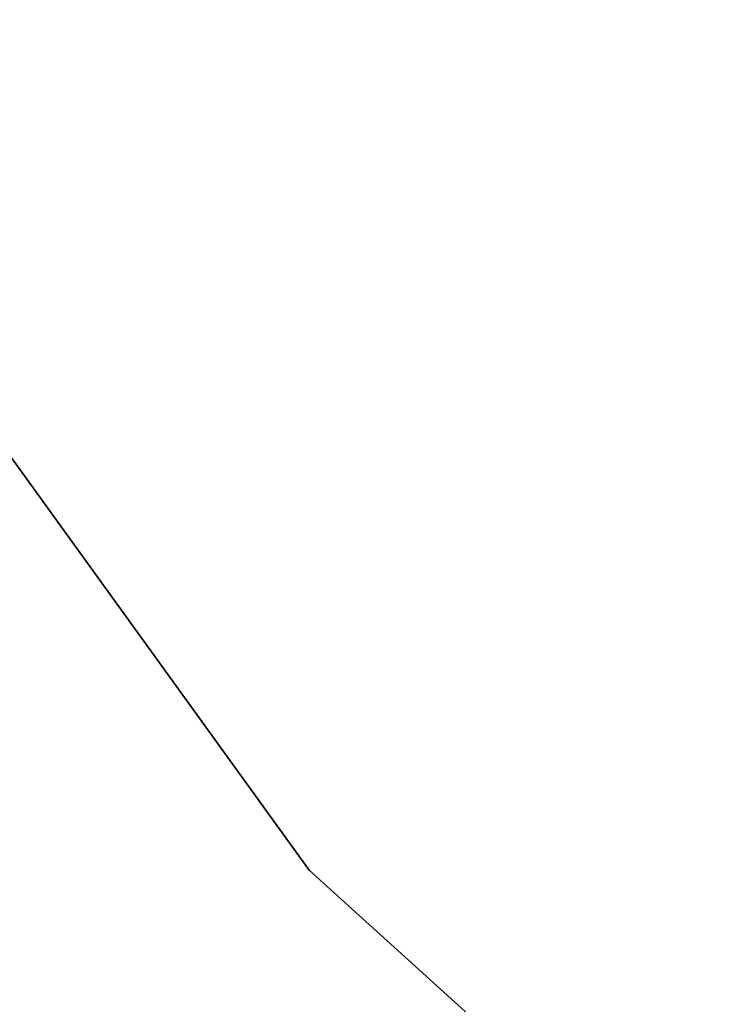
# Model space of a CAD drawing. Header units: millimetres. Extents: x 45 to 395, y 46 to 411.
# Tile 110 of 256: x 127.83 to 129, y 130.29 to 131.93. Entities that reach past the tile are written whole.
import ezdxf

# ---------------------------------------------------------------- set-up
doc = ezdxf.new("R2010")
doc.units = ezdxf.units.MM
doc.header["$LTSCALE"] = 25.4
doc.layers.get('0').update_dxf_attribs({"true_color": 0xff5454})

# ---------------------------------------------------------------- blocks, each defined once
blk = doc.blocks.new('HERMANOS-III-8030.STL')
at = {"color": 250, "true_color": 0x262626}
mesh = blk.add_polyface(dxfattribs=at)
corners = [(117.3954162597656, 134.7324371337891, 27.65912055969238), (128.9191436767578, 136.2420501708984, 46.84565734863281), (119.3123626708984, 130.7268371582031, 27.65912055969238), (127.7168960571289, 138.7542266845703, 46.84565734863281)]
mesh.append_faces([[corners[k] for k in face] for face in [(0, 1, 2), (1, 0, 3)]], dxfattribs={"vtx0": -1, "color": 250})
mesh = blk.add_polyface(dxfattribs=at)
corners = [(128.3182983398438, 135.8971099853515, 47.24565887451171), (116.749870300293, 134.4808959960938, 28.05912399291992), (118.7115173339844, 130.3818969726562, 28.05912399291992), (127.0713500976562, 138.502685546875, 47.24565887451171)]
mesh.append_faces([[corners[k] for k in face] for face in [(0, 1, 2), (1, 0, 3)]], dxfattribs={"vtx0": -1, "color": 250})
at = {"color": 44, "true_color": 0x92621c}
mesh = blk.add_polyface(dxfattribs=at)
corners = [(125.5628128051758, 134.3233795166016, 131.74951171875), (128.3171081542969, 130.5103302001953, 41.74950408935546), (128.3171081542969, 130.5103302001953, 131.74951171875), (125.5628128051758, 134.3233795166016, 41.74950408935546)]
mesh.append_faces([[corners[k] for k in face] for face in [(0, 1, 2), (1, 0, 3)]], dxfattribs={"vtx0": -1, "color": 44})
at = {"color": 250, "true_color": 0x262626}
mesh = blk.add_polyface(dxfattribs=at)
corners = [(132.3716888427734, 131.8909149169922, 46.84565734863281), (128.2824249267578, 121.0118942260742, 27.65912055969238), (124.8173522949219, 123.789077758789, 27.65912055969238), (134.5448608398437, 130.1491546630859, 46.84565734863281)]
mesh.append_faces([[corners[k] for k in face] for face in [(0, 1, 2), (1, 0, 3)]], dxfattribs={"vtx0": -1, "color": 250})
mesh = blk.add_polyface(dxfattribs=at)
corners = [(134.1531982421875, 129.5776672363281, 47.24565887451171), (124.3448715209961, 123.2823638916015, 28.05912399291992), (127.8907470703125, 120.4404220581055, 28.05912399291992), (131.8992156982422, 131.3841857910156, 47.24565887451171)]
mesh.append_faces([[corners[k] for k in face] for face in [(0, 1, 2), (1, 0, 3)]], dxfattribs={"vtx0": -1, "color": 250})
at = {"color": 44, "true_color": 0x92621c}
mesh = blk.add_polyface(dxfattribs=at)
corners = [(131.8040008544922, 127.3532485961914, 131.74951171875), (128.3171081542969, 130.5103302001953, 41.74950408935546), (131.8040008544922, 127.3532485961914, 41.74950408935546), (128.3171081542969, 130.5103302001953, 131.74951171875)]
mesh.append_faces([[corners[k] for k in face] for face in [(0, 1, 2), (1, 0, 3)]], dxfattribs={"vtx0": -1, "color": 44})

msp = doc.modelspace()

# ---------------------------------------------------------------- block references
at = {"color": 0}
msp.add_blockref('HERMANOS-III-8030.STL', (0, 0), dxfattribs=at)

doc.saveas('drawing.dxf')
